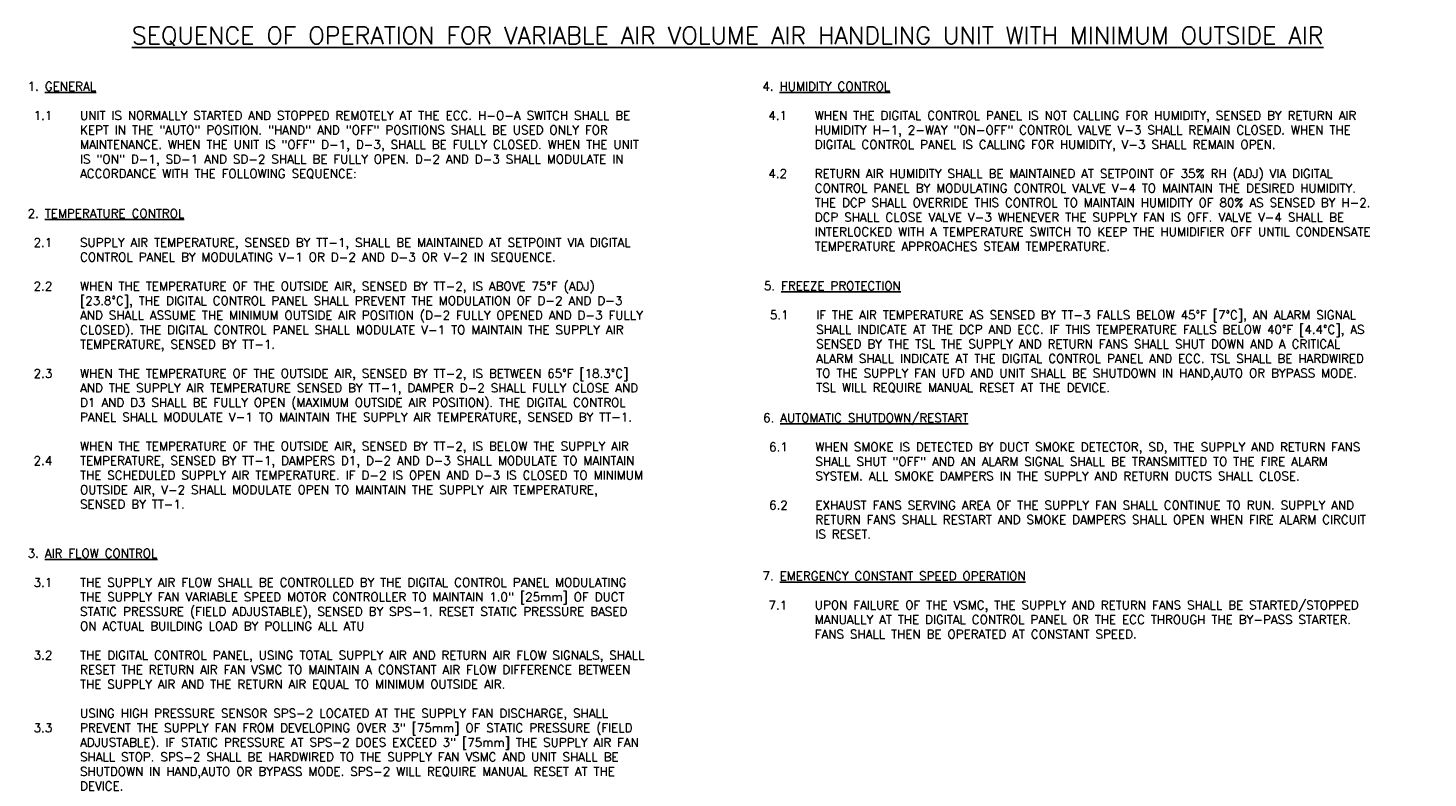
# Model space of a CAD drawing. Header units: inches. Extents: x 0.4 to 15.4, y -8.4 to -0.3.
import ezdxf

# ---------------------------------------------------------------- set-up
doc = ezdxf.new("R2010")
doc.units = ezdxf.units.IN
doc.header["$MEASUREMENT"] = 0
doc.layers.add('M-DETL-HEVY', color=5, linetype='Continuous')
doc.layers.add('M-DETL-TEXT', color=2, linetype='Continuous')
doc.styles.add('Romans', font='romans.shx')

msp = doc.modelspace()

# ---------------------------------------------------------------- texts
at = {"layer": 'M-DETL-HEVY', "insert": (7.9, -0.502), "char_height": 0.1875, "width": 13.43917, "attachment_point": 8, "style": 'Romans'}
msp.add_mtext('{\\LSEQUENCE OF OPERATION FOR VARIABLE AIR VOLUME AIR HANDLING UNIT WITH MINIMUM OUTSIDE AIR}', dxfattribs=at)
at = {"layer": 'M-DETL-TEXT', "char_height": 0.09375, "attachment_point": 1, "style": 'Romans'}
for s, insert, width in [('1. {\\LGENERAL\\P}\\P{\\L }1.1', (0.375, -0.891), 1.04708), ('4. {\\LHUMIDITY CONTROL}\\P{\\L\\P }4.1\\P\\P\\P\\P 4.2', (8.273, -0.891), 1.95018), ('\\P\\PUNIT IS NORMALLY STARTED AND STOPPED REMOTELY AT THE ECC. H-O-A SWITCH SHALL BE KEPT IN THE "AUTO" POSITION. "HAND" AND "OFF" POSITIONS SHALL BE USED ONLY FOR MAINTENANCE. WHEN THE UNIT IS "OFF" D-1, D-3, SHALL BE FULLY CLOSED. WHEN THE UNIT IS "ON" D-1, SD-1 AND SD-2 SHALL BE FULLY OPEN. D-2 AND D-3 SHALL MODULATE IN ACCORDANCE WITH THE FOLLOWING SEQUENCE:', (0.938, -0.891), 6.58725), ('\\P\\PWHEN THE DIGITAL CONTROL PANEL IS NOT CALLING FOR HUMIDITY, SENSED BY RETURN AIR HUMIDITY H-1, 2-WAY "ON-OFF" CONTROL VALVE V-3 SHALL REMAIN CLOSED. WHEN THE DIGITAL CONTROL PANEL IS CALLING FOR HUMIDITY, V-3 SHALL REMAIN OPEN.\\P\\PRETURN AIR HUMIDITY SHALL BE MAINTAINED AT SETPOINT OF 35% RH (ADJ) VIA DIGITAL CONTROL PANEL BY MODULATING CONTROL VALVE V-4 TO MAINTAIN THE DESIRED HUMIDITY. THE DCP SHALL OVERRIDE THIS CONTROL TO MAINTAIN HUMIDITY OF 80% AS SENSED BY H-2. DCP SHALL CLOSE VALVE V-3 WHENEVER THE SUPPLY FAN IS OFF. VALVE V-4 SHALL BE INTERLOCKED WITH A TEMPERATURE SWITCH TO KEEP THE HUMIDIFIER OFF UNTIL CONDENSATE TEMPERATURE APPROACHES STEAM TEMPERATURE.', (8.836, -0.891), 6.58725), ('2. {\\LTEMPERATURE CONTROL\\P\\P }2.1\\P\\P\\P 2.2\\P\\P\\P\\P\\P \\P 2.3\\P\\P\\P\\P\\P\\P 2.4', (0.375, -2.257), 2.105), ('\\P\\PSUPPLY AIR TEMPERATURE, SENSED BY TT-1, SHALL BE MAINTAINED AT SETPOINT VIA DIGITAL CONTROL PANEL BY MODULATING V-1 OR D-2 AND D-3 OR V-2 IN SEQUENCE.\\P\\PWHEN THE TEMPERATURE OF THE OUTSIDE AIR, SENSED BY TT-2, IS ABOVE 75°F (ADJ) [23.8°C], THE DIGITAL CONTROL PANEL SHALL PREVENT THE MODULATION OF D-2 AND D-3 AND SHALL ASSUME THE MINIMUM OUTSIDE AIR POSITION (D-2 FULLY OPENED AND D-3 FULLY CLOSED). THE DIGITAL CONTROL PANEL SHALL MODULATE V-1 TO MAINTAIN THE SUPPLY AIR TEMPERATURE, SENSED BY TT-1.\\P\\PWHEN THE TEMPERATURE OF THE OUTSIDE AIR, SENSED BY TT-2, IS BETWEEN 65°F [18.3°C] AND THE SUPPLY AIR TEMPERATURE SENSED BY TT-1, DAMPER D-2 SHALL FULLY CLOSE AND D1 AND D3 SHALL BE FULLY OPEN (MAXIMUM OUTSIDE AIR POSITION). THE DIGITAL CONTROL PANEL SHALL MODULATE V-1 TO MAINTAIN THE SUPPLY AIR TEMPERATURE, SENSED BY TT-1.\\P\\PWHEN THE TEMPERATURE OF THE OUTSIDE AIR, SENSED BY TT-2, IS BELOW THE SUPPLY AIR TEMPERATURE, SENSED BY TT-1, DAMPERS D1, D-2 AND D-3 SHALL MODULATE TO MAINTAIN THE SCHEDULED SUPPLY AIR TEMPERATURE. IF D-2 IS OPEN AND D-3 IS CLOSED TO MINIMUM OUTSIDE AIR, V-2 SHALL MODULATE OPEN TO MAINTAIN THE SUPPLY AIR TEMPERATURE, SENSED BY TT-1.', (0.938, -2.257), 6.58725), ('5. {\\LFREEZE PROTECTION}\\P{\\L\\P }5.1', (8.29, -3.035), 1.82208), ('\\P\\PIF THE AIR TEMPERATURE AS SENSED BY TT-3 FALLS BELOW 45°F [7°C], AN ALARM SIGNAL SHALL INDICATE AT THE DCP AND ECC. IF THIS TEMPERATURE FALLS BELOW 40°F [4.4°C], AS SENSED BY THE TSL THE SUPPLY AND RETURN FANS SHALL SHUT DOWN AND A CRITICAL ALARM SHALL INDICATE AT THE DIGITAL CONTROL PANEL AND ECC. TSL SHALL BE HARDWIRED TO THE SUPPLY FAN UFD AND UNIT SHALL BE SHUTDOWN IN HAND,AUTO OR BYPASS MODE. TSL WILL REQUIRE MANUAL RESET AT THE DEVICE.', (8.852, -3.035), 6.58725), ('6. {\\LAUTOMATIC SHUTDOWN/RESTART\\P}\\P 6.1\\P\\P\\P\\P 6.2', (8.281, -4.454), 2.72375), ('\\P\\PWHEN SMOKE IS DETECTED BY DUCT SMOKE DETECTOR, SD, THE SUPPLY AND RETURN FANS SHALL SHUT "OFF" AND AN ALARM SIGNAL SHALL BE TRANSMITTED TO THE FIRE ALARM SYSTEM. ALL SMOKE DAMPERS IN THE SUPPLY AND RETURN DUCTS SHALL CLOSE.\\P\\PEXHAUST FANS SERVING AREA OF THE SUPPLY FAN SHALL CONTINUE TO RUN. SUPPLY AND RETURN FANS SHALL RESTART AND SMOKE DAMPERS SHALL OPEN WHEN FIRE ALARM CIRCUIT IS RESET.', (8.843, -4.454), 6.58725), ('3. {\\LAIR FLOW CONTROL\\P\\P }3.1\\P\\P\\P\\P\\P 3.2\\P\\P\\P\\P\\P 3.3', (0.375, -5.91), 1.91583), ('7. {\\LEMERGENCY CONSTANT SPEED OPERATION}\\P{\\L\\P }7.1', (8.275, -6.153), 3.69208), ('\\P\\PTHE SUPPLY AIR FLOW SHALL BE CONTROLLED BY THE DIGITAL CONTROL PANEL MODULATING THE SUPPLY FAN VARIABLE SPEED MOTOR CONTROLLER TO MAINTAIN 1.0" [25mm] OF DUCT STATIC PRESSURE (FIELD ADJUSTABLE), SENSED BY SPS-1. RESET STATIC PRESSURE BASED ON ACTUAL BUILDING LOAD BY POLLING ALL ATU\\P\\PTHE DIGITAL CONTROL PANEL, USING TOTAL SUPPLY AIR AND RETURN AIR FLOW SIGNALS, SHALL RESET THE RETURN AIR FAN VSMC TO MAINTAIN A CONSTANT AIR FLOW DIFFERENCE BETWEEN THE SUPPLY AIR AND THE RETURN AIR EQUAL TO MINIMUM OUTSIDE AIR.\\P\\PUSING HIGH PRESSURE SENSOR SPS-2 LOCATED AT THE SUPPLY FAN DISCHARGE, SHALL PREVENT THE SUPPLY FAN FROM DEVELOPING OVER 3" [75mm] OF STATIC PRESSURE (FIELD ADJUSTABLE). IF STATIC PRESSURE AT SPS-2 DOES EXCEED 3" [75mm] THE SUPPLY AIR FAN SHALL STOP. SPS-2 SHALL BE HARDWIRED TO THE SUPPLY FAN VSMC AND UNIT SHALL BE SHUTDOWN IN HAND,AUTO OR BYPASS MODE. SPS-2 WILL REQUIRE MANUAL RESET AT THE DEVICE.', (0.938, -5.91), 6.58725), ('\\P\\PUPON FAILURE OF THE VSMC, THE SUPPLY AND RETURN FANS SHALL BE STARTED/STOPPED MANUALLY AT THE DIGITAL CONTROL PANEL OR THE ECC THROUGH THE BY-PASS STARTER. FANS SHALL THEN BE OPERATED AT CONSTANT SPEED.', (8.837, -6.153), 6.58725)]:
    msp.add_mtext(s, dxfattribs=dict(at, insert=insert, width=width))

doc.saveas('drawing.dxf')
